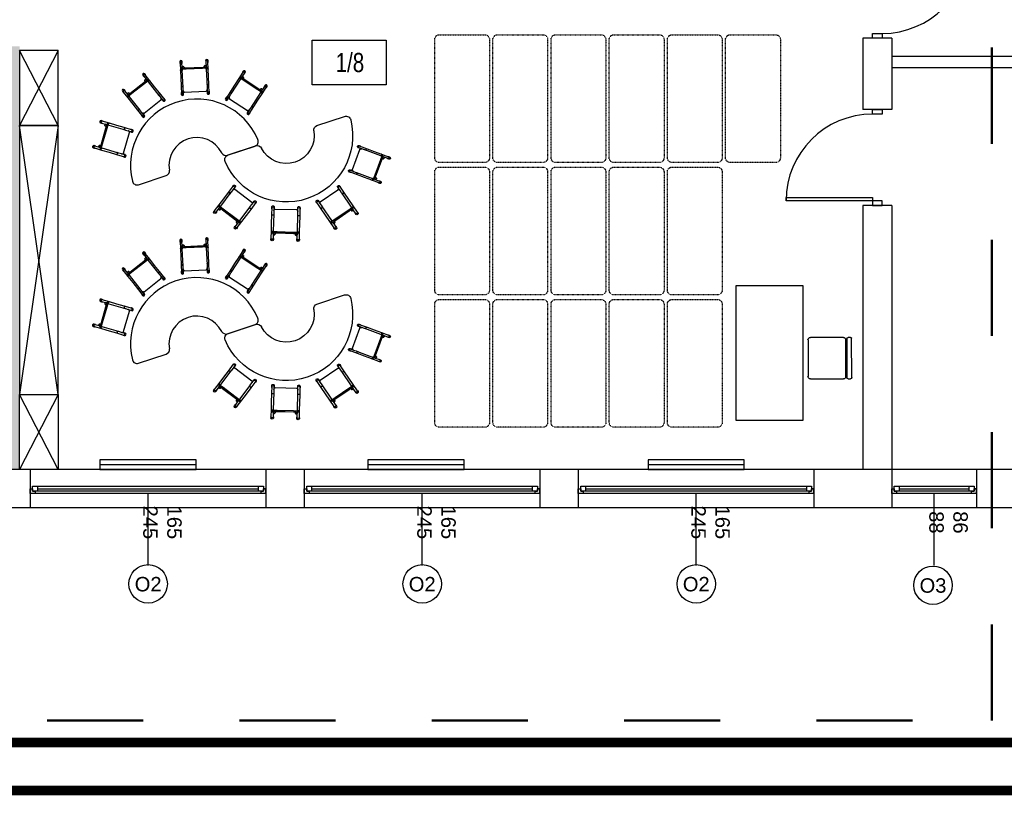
# Model space of a CAD drawing. Header units: millimetres. Extents: x 3698380 to 4312681, y 939872 to 1104488.
# Tile 10 of 93: x 3861445 to 3871685, y 1038441 to 1046509. Entities that reach past the tile are written whole.
import ezdxf
from ezdxf.enums import TextEntityAlignment as Align

# ---------------------------------------------------------------- set-up
doc = ezdxf.new("R2010")
doc.units = ezdxf.units.MM
doc.header["$LTSCALE"] = 10
for name, pattern in [('1', [2, 1, -1]), ('ACAD_ISO03W100', [30, 12, -18]), ('drobna przerywana', [0.4, 0.1, -0.1, 0.1, -0.1])]:
    doc.linetypes.add(name, pattern=pattern)
for name, color, linetype in [('__INST_opisy', 3, 'Continuous'), ('_wytyczne ele', 6, 'Continuous'), ('A_bloki', 252, 'Continuous'), ('A_kreskowanie', 8, 'Continuous'), ('A_opis_pom', 3, 'Continuous'), ('A_sc_istn', 252, 'Continuous'), ('A_wymiary', 1, 'Continuous')]:
    doc.layers.add(name, color=color, linetype=linetype)
doc.layers.add('HVAC_zakres_opracowania', color=1, linetype='1', lineweight=50)
doc.styles.get("Standard").update_dxf_attribs({"font": 'arial.ttf'})
doc.styles.add('Strzałki', font='ic-isocp.shx', dxfattribs={"width": 0.8})
doc.linetypes.add('TRACKS', pattern='A,0.15,[130,ltypeshp.shx,S=0.25,R=0,X=0,Y=0],0.15', length=0.3)

# ---------------------------------------------------------------- blocks, each defined once
blk = doc.blocks.new('*U462')
at = {"color": 252}
for p, q in [((-95, 20), (-100, 20)), ((-100, 15), (-97.5, 15)), ((-97.5, 15), (-97.5, 17.5)), ((-97.5, 17.5), (-95, 17.5)), ((-92.5, 17.5), (-97.5, 17.5)), ((-97.5, 17.5), (-97.5, 12.5)), ((-97.5, 12.5), (-92.5, 12.5)), ((-95, 17.5), (-95, 20)), ((140, 20), (-95, 20)), ((-92.5, 12.5), (-92.5, 17.5)), ((137.5, 17.5), (-92.5, 17.5)), ((-92.5, 15), (137.5, 15)), ((-92.5, 12.5), (137.5, 12.5)), ((-92.5, 12.5), (137.5, 12.5)), ((142.5, 17.5), (137.5, 17.5)), ((137.5, 17.5), (137.5, 12.5)), ((137.5, 12.5), (142.5, 12.5)), ((145, 20), (140, 20)), ((140, 20), (140, 17.5)), ((140, 17.5), (142.5, 17.5)), ((142.5, 17.5), (142.5, 15)), ((142.5, 12.5), (142.5, 17.5)), ((142.5, 15), (145, 15))]:
    blk.add_line(p, q, dxfattribs=at)
for points in [[(-100, 20), (-100, 15), (-97.5, 15)], [(145, 20), (145, 15), (142.5, 15)]]:
    blk.add_lwpolyline(points, dxfattribs=at)
blk = doc.blocks.new('*U338')
at = {"color": 252}
blk.add_lwpolyline([(75, 0), (0, 0)], dxfattribs=at)
for tag, p in [('S', (30, 5)), ('H', (30, -20))]:
    blk.add_attdef(tag, text='', height=15, dxfattribs=at).set_placement(p, align=Align.CENTER)
blk = doc.blocks.new('*U463')
at = {"color": 252}
for p, q in [((-16.5, 20), (-21.5, 20)), ((-21.5, 15), (-19, 15)), ((-19, 15), (-19, 17.5)), ((-19, 17.5), (-16.5, 17.5)), ((-14, 17.5), (-19, 17.5)), ((-19, 17.5), (-19, 12.5)), ((-19, 12.5), (-14, 12.5)), ((-16.5, 17.5), (-16.5, 20)), ((61.5, 20), (-16.5, 20)), ((-14, 12.5), (-14, 17.5)), ((59, 17.5), (-14, 17.5)), ((-14, 15), (59, 15)), ((-14, 12.5), (59, 12.5)), ((-14, 12.5), (59, 12.5)), ((64, 17.5), (59, 17.5)), ((59, 17.5), (59, 12.5)), ((59, 12.5), (64, 12.5)), ((66.5, 20), (61.5, 20)), ((61.5, 20), (61.5, 17.5)), ((61.5, 17.5), (64, 17.5)), ((64, 17.5), (64, 15)), ((64, 12.5), (64, 17.5)), ((64, 15), (66.5, 15))]:
    blk.add_line(p, q, dxfattribs=at)
for points in [[(-21.5, 20), (-21.5, 15), (-19, 15)], [(66.5, 20), (66.5, 15), (64, 15)]]:
    blk.add_lwpolyline(points, dxfattribs=at)
blk = doc.blocks.new('*U469')
at = {"color": 252}
for points in [[(35, 900), (35, 0), (0, 0), (0, 900)], [(-50, -100), (0, -100), (0, 0), (-50, 0)], [(950, 0), (950, -100), (900, -100), (900, 0)]]:
    blk.add_lwpolyline(points, close=True, dxfattribs=at)
blk.add_arc((0, 0), 900, 0, 90, dxfattribs=at)
blk = doc.blocks.new('Stolik banan - czerwony - wys_ 53 cm-1783507-0 PARTER')
at = {"layer": 'A_bloki'}
for p, q in [((-33.6, 69.2), (-63.8, 69.2)), ((63.8, 69.2), (33.6, 69.2))]:
    blk.add_line(p, q, dxfattribs=at)
for centre, radius, start, end in [((-63.8, 64.2), 5, 90, 184.4808), ((0, 69.2), 69, 184.4808, 355.5192), ((-33.6, 64.2), 5, 8.4565, 90), ((0, 69.2), 29, 188.4565, 351.5435), ((33.6, 64.2), 5, 90, 171.5435), ((63.8, 64.2), 5, 355.5192, 90)]:
    blk.add_arc(centre, radius, start, end, dxfattribs=at)
blk = doc.blocks.new('Krzesełko 38 cm - Czerwony-V99-0 PARTER')
at = {"layer": 'A_bloki'}
for p, q in [((-14.7, 7), (-14.7, 5.8)), ((-14.5, 5.8), (-14.5, -2)), ((-13.5, 0), (-8.5, 0)), ((-12.5, 1), (-12.5, 5.8)), ((-12.5, 1), (-12.5, 0)), ((-12.2, 5.8), (-12.2, 7)), ((-10.5, 0.1), (-10.5, 1)), ((10.5, 0.1), (-10.5, 0.1)), ((-8.5, 0), (8.5, 0)), ((8.5, 0), (13.5, 0)), ((10.5, 1), (10.5, 0.1)), ((12.3, 7), (12.3, 5.8)), ((12.5, 5.8), (12.5, 1)), ((12.5, 0), (12.5, 1)), ((14.5, -2), (14.5, 5.8)), ((14.8, 5.8), (14.8, 7)), ((-14.5, -2), (-14.5, -10)), ((-14.5, -10), (-14.5, -18)), ((-13.5, 0), (-13.5, -1)), ((-8.5, -1), (-13.5, -1)), ((-12.5, -2), (-12.5, -1)), ((-12.5, -1.1), (-12.5, -1.9)), ((-12.5, -19.8), (-12.5, -1.9)), ((8.5, -1), (-8.5, -1)), ((13.5, -1), (8.5, -1)), ((12.5, -1), (12.5, -2)), ((12.5, -1.9), (12.5, -1.1)), ((12.5, -1.9), (12.5, -19.8)), ((13.5, -1), (13.5, 0)), ((14.5, -10), (14.5, -2)), ((14.5, -18), (14.5, -10)), ((-14.5, -18), (-14.5, -26.9)), ((-12.5, -19.1), (-12.5, -18)), ((-12.5, -20), (-12.5, -19.8)), ((-12.5, -22.9), (-12.5, -20)), ((12.5, -18), (12.5, -19.1)), ((12.5, -19.8), (12.5, -20)), ((12.5, -20), (12.5, -22.9)), ((14.5, -26.9), (14.5, -18)), ((-14.7, -25.7), (-14.7, -26.9)), ((-12.5, -26.9), (-12.5, -22.9)), ((-12.2, -26.9), (-12.2, -25.7)), ((-11.1, -24.8), (11.1, -24.8)), ((12.3, -25.7), (12.3, -26.9)), ((12.5, -22.9), (12.5, -26.9)), ((14.8, -26.9), (14.8, -25.7))]:
    blk.add_line(p, q, dxfattribs=at)
at = {"layer": 'A_bloki', "flags": 128}
for points in [[(-12.5, -22.9), (-12.5, -23.3), (-12.3, -23.7), (-12.1, -24.1), (-11.8, -24.4), (-11.5, -24.7)], [(11.5, -24.7), (11.8, -24.4), (12.1, -24.1), (12.3, -23.7), (12.5, -23.3), (12.5, -22.9)]]:
    blk.add_lwpolyline(points, dxfattribs=at)
at = {"layer": 'A_bloki'}
for centre, radius, start, end in [((-11.5, 1), 1, 0, 180), ((-11.5, 1), 1, 135, 180), ((-11.5, 1), 1, 180, 255), ((-11.5, 1), 1, 180, 360), ((-11.5, 1), 1, 30, 120), ((-11.5, 1), 1, 300, 0), ((-11.5, 1), 1, 0, 15), ((11.5, 1), 1, 360, 180), ((11.5, 1), 1, 120, 180), ((11.5, 1), 1, 180, 240), ((11.5, 1), 1, 180, 360), ((11.5, 1), 1, 360, 105), ((11.5, 1), 1, 270, 360), ((-10.5, -1.9), 2, 155.582, 180), ((10.5, -1.9), 2, 0, 24.418)]:
    blk.add_arc(centre, radius, start, end, dxfattribs=at)
for centre, major_axis, start_param, end_param in [((-13.5, 7), (-1.25, 0), 3.141593, 6.283185), ((-13.5, 7), (1.25, 0), 3.141593, 3.403392), ((-13.5, 5.8), (1.25, 0), 0, 3.141593), ((-13.5, 5.8), (1.25, 0), 3.141593, 3.77396), ((-13.5, 5.8), (-1, 0), 3.141593, 6.283185), ((-13.5, 5.8), (1.25, 0), 5.650818, 6.283185), ((-13.5, 7), (-1.25, 0), 2.879793, 3.141593), ((13.5, 7), (-1.25, 0), 3.141593, 6.283185), ((13.5, 7), (1.25, 0), 3.141593, 3.403392), ((13.5, 5.8), (1.25, 0), 0, 3.141593), ((13.5, 5.8), (1.25, 0), 3.141593, 3.77396), ((13.5, 5.8), (-1, 0), 3.141593, 6.283185), ((13.5, 5.8), (1.25, 0), 5.650818, 6.283185), ((13.5, 7), (-1.25, 0), 2.879793, 3.141593), ((-13.5, -25.7), (1.25, 0), 2.509225, 3.141593), ((-13.5, -25.7), (1.25, 0), 3.141593, 6.283185), ((-13.5, -26.9), (-1.25, 0), 6.021386, 6.283185), ((-13.5, -26.9), (-1.25, 0), 0, 3.141593), ((-13.5, -25.7), (1.25, 0), 0, 0.632368), ((-13.5, -26.9), (1.25, 0), 0, 0.261799), ((13.5, -25.7), (1.25, 0), 2.509225, 3.141593), ((13.5, -25.7), (1.25, 0), 3.141593, 6.283185), ((13.5, -26.9), (-1.25, 0), 6.100199, 6.283185), ((13.5, -26.9), (-1.25, 0), 0, 3.141593), ((13.5, -25.7), (1.25, 0), 0, 0.632368), ((13.5, -26.9), (1.25, 0), 0, 0.261799)]:
    blk.add_ellipse(centre, major_axis=major_axis, ratio=0.970296, start_param=start_param, end_param=end_param, dxfattribs=at)
for points, knots in [([(-12.5, 1), (-12.5, 1.1), (-12.5, 1.2), (-12.4, 1.4), (-12.4, 1.5), (-12.3, 1.6), (-12.3, 1.6), (-12.2, 1.7), (-12.2, 1.7)], [0, 0, 0, 0, 0.0833333, 0.125, 0.1666667, 0.1875, 0.2083333, 0.25, 0.25, 0.25, 0.25]), ([(-11.8, 0), (-11.8, 0), (-11.9, 0.1), (-12, 0.1), (-12.1, 0.2), (-12.2, 0.2), (-12.2, 0.3), (-12.3, 0.4), (-12.4, 0.5), (-12.4, 0.6), (-12.4, 0.6), (-12.5, 0.8), (-12.5, 0.9), (-12.5, 1)], [0.5833333, 0.5833333, 0.5833333, 0.5833333, 0.625, 0.6666667, 0.7083333, 0.7291667, 0.75, 0.7916667, 0.8333333, 0.8541667, 0.875, 0.9166667, 1, 1, 1, 1]), ([(-12, 1.9), (-12, 1.9), (-11.9, 1.9), (-11.7, 2), (-11.5, 2), (-11.3, 2), (-11.1, 1.9), (-11, 1.9), (-11, 1.9)], [0.3333333, 0.3333333, 0.3333333, 0.3333333, 0.375, 0.4166667, 0.5, 0.5833333, 0.625, 0.6666667, 0.6666667, 0.6666667, 0.6666667]), ([(-10.5, 1), (-10.5, 0.9), (-10.5, 0.8), (-10.6, 0.6), (-10.6, 0.5), (-10.7, 0.4), (-10.7, 0.4), (-10.8, 0.3), (-10.8, 0.2), (-10.9, 0.2), (-11, 0.2), (-11, 0.1)], [0, 0, 0, 0, 0.0833333, 0.125, 0.1666667, 0.1875, 0.2083333, 0.25, 0.2708333, 0.2916667, 0.3333333, 0.3333333, 0.3333333, 0.3333333]), ([(10.5, 1), (10.5, 1.1), (10.5, 1.2), (10.6, 1.4), (10.6, 1.5), (10.7, 1.6), (10.7, 1.6), (10.8, 1.7), (10.8, 1.8), (10.9, 1.8), (11, 1.8), (11, 1.9)], [0, 0, 0, 0, 0.0833333, 0.125, 0.1666667, 0.1875, 0.2083333, 0.25, 0.2708333, 0.2916667, 0.3333333, 0.3333333, 0.3333333, 0.3333333]), ([(11, 0.1), (11, 0.2), (10.9, 0.2), (10.8, 0.2), (10.8, 0.3), (10.7, 0.4), (10.6, 0.5), (10.6, 0.6), (10.6, 0.6), (10.5, 0.8), (10.5, 0.9), (10.5, 1)], [0.6666667, 0.6666667, 0.6666667, 0.6666667, 0.7083333, 0.7291667, 0.75, 0.7916667, 0.8333333, 0.8541667, 0.875, 0.9166667, 1, 1, 1, 1]), ([(11.1, 0), (11, 0), (10.8, 0.1), (10.6, 0.1), (10.5, 0.1)], [0.4285714, 0.4285714, 0.4285714, 0.4285714, 0.5714286, 1, 1, 1, 1]), ([(11.5, 2), (11.6, 2), (11.7, 2), (11.9, 1.9), (12, 1.9), (12, 1.9)], [0.5, 0.5, 0.5, 0.5, 0.5833333, 0.625, 0.6666667, 0.6666667, 0.6666667, 0.6666667]), ([(12.5, 1), (12.5, 0.9), (12.5, 0.8), (12.4, 0.6), (12.4, 0.5), (12.3, 0.4), (12.3, 0.4), (12.2, 0.3), (12.2, 0.2), (12.1, 0.2), (12, 0.1), (11.9, 0.1), (11.7, 0), (11.6, 0), (11.5, 0)], [0, 0, 0, 0, 0.0833333, 0.125, 0.1666667, 0.1875, 0.2083333, 0.25, 0.2708333, 0.2916667, 0.3333333, 0.375, 0.4166667, 0.5, 0.5, 0.5, 0.5]), ([(12.2, 1.7), (12.2, 1.7), (12.3, 1.6), (12.4, 1.5), (12.4, 1.4), (12.4, 1.4), (12.5, 1.2), (12.5, 1.1), (12.5, 1)], [0.75, 0.75, 0.75, 0.75, 0.7916667, 0.8333333, 0.8541667, 0.875, 0.9166667, 1, 1, 1, 1]), ([(-14.5, -2), (-14.5, -1.9), (-14.5, -1.8), (-14.4, -1.7), (-14.4, -1.6), (-14.3, -1.5), (-14.2, -1.4), (-14.1, -1.3), (-14, -1.3), (-13.8, -1.2), (-13.5, -1.2), (-13.2, -1.2), (-13, -1.3), (-12.9, -1.3), (-12.8, -1.4), (-12.7, -1.5), (-12.6, -1.6), (-12.6, -1.7), (-12.5, -1.8), (-12.5, -1.9), (-12.5, -2)], [0, 0, 0, 0, 0.083333, 0.125, 0.166667, 0.208333, 0.25, 0.291667, 0.333333, 0.416667, 0.5, 0.583333, 0.666667, 0.708333, 0.75, 0.791667, 0.833333, 0.875, 0.916667, 1, 1, 1, 1]), ([(12.5, -2), (12.5, -1.9), (12.5, -1.8), (12.6, -1.7), (12.6, -1.6), (12.7, -1.5), (12.8, -1.4), (12.9, -1.3), (13, -1.3), (13.2, -1.2), (13.5, -1.2), (13.8, -1.2), (14, -1.3), (14.1, -1.3), (14.2, -1.4), (14.3, -1.5), (14.4, -1.6), (14.4, -1.7), (14.5, -1.8), (14.5, -1.9), (14.5, -2)], [0, 0, 0, 0, 0.083333, 0.125, 0.166667, 0.208333, 0.25, 0.291667, 0.333333, 0.416667, 0.5, 0.583333, 0.666667, 0.708333, 0.75, 0.791667, 0.833333, 0.875, 0.916667, 1, 1, 1, 1]), ([(-14.5, -18), (-14.5, -18), (-14.5, -18.1), (-14.4, -18.3), (-14.4, -18.4), (-14.3, -18.4), (-14.2, -18.5), (-14.1, -18.6), (-14, -18.7), (-13.8, -18.7), (-13.5, -18.8), (-13.2, -18.7), (-13, -18.7), (-12.9, -18.6), (-12.8, -18.5), (-12.7, -18.4), (-12.6, -18.4), (-12.6, -18.3), (-12.5, -18.1), (-12.5, -18), (-12.5, -18)], [0, 0, 0, 0, 0.083333, 0.125, 0.166667, 0.208333, 0.25, 0.291667, 0.333333, 0.416667, 0.5, 0.583333, 0.666667, 0.708333, 0.75, 0.791667, 0.833333, 0.875, 0.916667, 1, 1, 1, 1]), ([(12.5, -18), (12.5, -18), (12.5, -18.1), (12.6, -18.3), (12.6, -18.4), (12.7, -18.4), (12.8, -18.5), (12.9, -18.6), (13, -18.7), (13.2, -18.7), (13.5, -18.8), (13.8, -18.7), (14, -18.7), (14.1, -18.6), (14.2, -18.5), (14.3, -18.4), (14.4, -18.4), (14.4, -18.3), (14.5, -18.1), (14.5, -18), (14.5, -18)], [0, 0, 0, 0, 0.083333, 0.125, 0.166667, 0.208333, 0.25, 0.291667, 0.333333, 0.416667, 0.5, 0.583333, 0.666667, 0.708333, 0.75, 0.791667, 0.833333, 0.875, 0.916667, 1, 1, 1, 1]), ([(-11.6, -24.6), (-11.6, -24.6), (-11.6, -24.6), (-11.6, -24.6), (-11.6, -24.6), (-11.6, -24.6), (-11.6, -24.6), (-11.7, -24.6), (-11.7, -24.5), (-11.7, -24.5), (-11.7, -24.5), (-11.7, -24.5), (-11.7, -24.5), (-11.7, -24.5), (-11.8, -24.5), (-11.8, -24.5), (-11.8, -24.4), (-11.9, -24.4), (-11.9, -24.3), (-11.9, -24.3), (-12, -24.3)], [0, 0, 0, 0, 0.071429, 0.107143, 0.142857, 0.178571, 0.214286, 0.25, 0.285714, 0.321429, 0.357143, 0.392857, 0.428571, 0.464286, 0.5, 0.571429, 0.642857, 0.714286, 0.857143, 1, 1, 1, 1]), ([(-11.5, -24.7), (-11.5, -24.7), (-11.4, -24.7), (-11.4, -24.7), (-11.4, -24.7), (-11.3, -24.7), (-11.3, -24.7), (-11.3, -24.7), (-11.3, -24.8), (-11.3, -24.8), (-11.3, -24.8), (-11.2, -24.8), (-11.2, -24.8), (-11.2, -24.8), (-11.2, -24.8), (-11.2, -24.8), (-11.2, -24.8), (-11.2, -24.8), (-11.1, -24.8), (-11.1, -24.8), (-11.1, -24.8), (-11.1, -24.8), (-11.1, -24.8)], [0, 0, 0, 0, 0.1428571, 0.2142857, 0.25, 0.2857143, 0.3214286, 0.3571429, 0.3928571, 0.4285714, 0.4642857, 0.5, 0.5357143, 0.5714286, 0.6071429, 0.6428571, 0.6785714, 0.7142857, 0.75, 0.7857143, 0.8214286, 0.8571429, 0.8571429, 0.8571429, 0.8571429]), ([(11.1, -24.8), (11.1, -24.8), (11.1, -24.8), (11.1, -24.8), (11.1, -24.8), (11.2, -24.8), (11.2, -24.8), (11.2, -24.8), (11.2, -24.8), (11.2, -24.8), (11.2, -24.8), (11.2, -24.8), (11.3, -24.8), (11.3, -24.8), (11.3, -24.8), (11.3, -24.7), (11.3, -24.7), (11.3, -24.7), (11.4, -24.7), (11.4, -24.7), (11.4, -24.7), (11.5, -24.7), (11.5, -24.7)], [0.1428571, 0.1428571, 0.1428571, 0.1428571, 0.1785714, 0.2142857, 0.25, 0.2857143, 0.3214286, 0.3571429, 0.3928571, 0.4285714, 0.4642857, 0.5, 0.5357143, 0.5714286, 0.6071429, 0.6428571, 0.6785714, 0.7142857, 0.75, 0.7857143, 0.8571429, 1, 1, 1, 1]), ([(12, -24.3), (11.9, -24.3), (11.9, -24.3), (11.9, -24.4), (11.8, -24.4), (11.8, -24.5), (11.8, -24.5), (11.7, -24.5), (11.7, -24.5), (11.7, -24.5), (11.7, -24.5), (11.7, -24.5), (11.7, -24.5), (11.7, -24.6), (11.6, -24.6), (11.6, -24.6), (11.6, -24.6), (11.6, -24.6), (11.6, -24.6), (11.6, -24.6), (11.6, -24.6)], [0, 0, 0, 0, 0.142857, 0.285714, 0.357143, 0.428571, 0.5, 0.535714, 0.571429, 0.607143, 0.642857, 0.678571, 0.714286, 0.75, 0.785714, 0.821429, 0.857143, 0.892857, 0.928571, 1, 1, 1, 1])]:
    blk.add_open_spline(points, degree=3, knots=knots, dxfattribs=at)
for points in [[(-10.5, 0.1), (-10.5, 0.1), (-10.6, 0.1), (-10.8, 0.1), (-10.9, 0.1), (-11, 0), (-11.1, 0)], [(-10.8, 1.7), (-10.8, 1.7), (-10.7, 1.6), (-10.7, 1.5), (-10.6, 1.5)], [(-10.5, 1.3), (-10.5, 1.2), (-10.5, 1.1), (-10.5, 1)]]:
    blk.add_open_spline(points, degree=3, dxfattribs=at)
blk = doc.blocks.new('Krzesło Breuera - Krzesło Breuera-V3-1 PIĘTRO')
at = {"layer": 'A_bloki'}
for p, q in [((-20.3, 21.3), (20.3, 21.3)), ((-21.6, 17.6), (-21.6, 20.1)), ((-21.6, -21.6), (-21.6, 12.7)), ((20.3, 16.3), (-20.3, 16.3)), ((-19.1, 15.2), (19, 15.2)), ((21.6, 20.1), (21.6, 17.6)), ((21.6, 12.7), (21.6, -21.6)), ((19, -24.1), (-19.1, -24.1))]:
    blk.add_line(p, q, dxfattribs=at)
for centre, radius, start, end in [((-20.3, 20.1), 1.27, 90, 180), ((20.3, 20.1), 1.27, 0, 90), ((-20.3, 17.6), 1.27, 180, 270), ((-19.1, 12.7), 2.54, 90, 180), ((19, 12.7), 2.54, 0, 90), ((20.3, 17.6), 1.27, 270, 0), ((-19.1, -21.6), 2.54, 180, 270), ((19, -21.6), 2.54, 270, 0)]:
    blk.add_arc(centre, radius, start, end, dxfattribs=at)
blk = doc.blocks.new('CFU')
at = {"layer": 'A_bloki'}
for p, q in [((64156, -676318), (64556, -675538)), ((64156, -675538), (64556, -676318))]:
    blk.add_line(p, q, dxfattribs=at)
blk.add_lwpolyline([(64556, -676318), (64156, -676318), (64156, -675538), (64556, -675538)], close=True, dxfattribs=at)
blk = doc.blocks.new('NJIOVGYGV')
at = {"layer": 'A_bloki'}
for p, q in [((64156, -679118), (64556, -676318)), ((64156, -676318), (64556, -679118))]:
    blk.add_line(p, q, dxfattribs=at)
blk.add_lwpolyline([(64156, -676318), (64556, -676318), (64556, -679118), (64156, -679118)], close=True, dxfattribs=at)
blk = doc.blocks.new('gvjgvy')
at = {"layer": 'A_bloki', "linetype": 'drobna przerywana'}
for p, q in [((192734, -595318), (192734, -595788)), ((194014, -595268), (192784, -595268)), ((194064, -595788), (194064, -595318)), ((192784, -595838), (194014, -595838))]:
    blk.add_line(p, q, dxfattribs=at)
for centre, start, end in [((192784, -595318), 90, 180), ((194014, -595318), 0, 90), ((192784, -595788), 180, 270), ((194014, -595788), 270, 0)]:
    blk.add_arc(centre, 50, start, end, dxfattribs=at)
blk = doc.blocks.new('d')
at = {"layer": 'A_kreskowanie', "ltscale": 2}
h = blk.add_hatch(color=252, dxfattribs=at)
h.dxf.hatch_style = 1
h.paths.add_polyline_path([(3731432.76, 791007.02), (3731312.76, 791007.02), (3731312.76, 789647.02), (3731432.76, 789647.02)])
h.paths.add_polyline_path([(3732874.74, 789327.02), (3732874.74, 789347.02), (3731432.76, 789347.02), (3731432.76, 789227.02), (3732874.74, 789227.02)])
h.paths.add_polyline_path([(3732754.74, 789227.02), (3732634.74, 789227.02), (3732634.74, 789127.02), (3732754.74, 789127.02)])
h.paths.add_polyline_path([(3734281.53, 789347.02), (3733874.74, 789347.02), (3733874.74, 789227.02), (3734281.53, 789227.02)])
h.paths.add_polyline_path([(3734161.53, 791007.02), (3734041.53, 791007.02), (3734041.53, 790927.02), (3734041.53, 790357.02), (3734041.53, 789347.02), (3734161.53, 789347.02)])
h.paths.add_polyline_path([(3736381.9, 791007.02), (3736261.9, 791007.02), (3736261.9, 789347.02), (3735463.65, 789347.02), (3735314.74, 789347.02), (3735314.74, 789227.02), (3736381.9, 789227.02)])
h.paths.add_polyline_path([(3735583.65, 789227.02), (3735463.65, 789227.02), (3735463.65, 787727.02), (3735583.65, 787727.02)])
h.paths.add_polyline_path([(3732754.74, 788122.56), (3732634.74, 788122.56), (3732634.74, 787727.02), (3732754.74, 787727.02)])
h.paths.add_polyline_path([(3731432.76, 789527.02), (3731312.76, 789527.02), (3731312.76, 787727.02), (3731432.76, 787727.02)])
h.paths.add_polyline_path([(3730049.12, 787727.02), (3729235.08, 787727.02), (3729235.08, 787627.02), (3729285.08, 787627.02), (3729285.08, 787527.02, 0.02784244), (3729290.65, 787427.02), (3730049.12, 787427.02)])
h.paths.add_polyline_path([(3729285.08, 787527.02), (3729235.08, 787527.02), (3729235.08, 787427.02), (3729290.65, 787427.02, -0.02784244)], flags=17)
h.paths.add_polyline_path([(3729285.08, 787627.02), (3729235.08, 787627.02), (3729235.08, 787527.02), (3729285.08, 787527.02)], flags=17)
h.paths.add_polyline_path([(3729114.74, 784607.02), (3728714.74, 784607.02), (3728714.74, 783607.02), (3729114.74, 783607.02)])
h.paths.add_polyline_path([(3729220.66, 783607.02), (3729114.74, 783607.02), (3729114.74, 783487.02), (3729220.66, 783487.02)])
h.paths.add_polyline_path([(3729309.74, 783607.02), (3729220.66, 783607.02), (3729220.66, 783487.02), (3729309.74, 783487.02)])
h.paths.add_polyline_path([(3732204.74, 783607.02), (3730709.74, 783607.02), (3730709.74, 783487.02), (3732204.74, 783487.02)])
h.paths.add_polyline_path([(3732324.74, 783707.02), (3732204.74, 783707.02), (3732204.74, 781627.02), (3732324.74, 781627.02)])
h.paths.add_polyline_path([(3735344.74, 786027.02), (3735224.74, 786027.02), (3732324.74, 786027.02), (3732324.74, 785907.02), (3735224.74, 785907.02), (3735224.74, 781627.02), (3735344.74, 781627.02)])
h.paths.add_polyline_path([(3744114.74, 791127.02), (3735314.74, 791127.02), (3735314.74, 791007.02), (3744114.74, 791007.02)])
h.paths.add_polyline_path([(3740100.05, 791007.02), (3739980.05, 791007.02), (3739980.05, 787727.02), (3740100.05, 787727.02)])
h.paths.add_polyline_path([(3742214.74, 791007.02), (3742094.74, 791007.02), (3742094.74, 787727.02), (3742214.74, 787727.02)])
h.paths.add_polyline_path([(3727024.74, 793327.02), (3726904.74, 793327.02), (3726904.74, 789127.02), (3727024.74, 789127.02)])
at = {"layer": 'A_bloki', "color": 252}
blk.add_lwpolyline([(3742792.66, 783538.99), (3742792.66, 782138.99), (3743492.66, 782138.99), (3743492.66, 783538.99)], close=True, dxfattribs=at)
at = {"layer": 'A_opis_pom', "color": 252, "ltscale": 2}
blk.add_lwpolyline([(3738386.19, 786094.11), (3739155.12, 786094.11), (3739155.12, 785628.68), (3738386.19, 785628.68)], close=True, dxfattribs=at)
at = {"layer": 'A_sc_istn', "color": 252}
for points in [[(3744114.74, 786112.59), (3744114.74, 785372.8)], [(3744414.74, 786112.59), (3744114.74, 786112.59)], [(3744414.74, 786112.59), (3744414.74, 785372.8)], [(3744414.74, 785927.02), (3746834.74, 785927.02)], [(3744414.74, 785807.02), (3746834.74, 785807.02)], [(3744414.74, 785372.8), (3744114.74, 785372.8)], [(3744114.74, 784372.8), (3744114.74, 781627.02)], [(3744414.74, 784372.8), (3744114.74, 784372.8)], [(3744414.74, 784372.8), (3744414.74, 781627.02)], [(3748199.74, 781627.02), (3730709.74, 781627.02)], [(3735454.74, 781627.02), (3735454.74, 781227.02)], [(3737904.74, 781627.02), (3737904.74, 781227.02)], [(3738304.74, 781627.02), (3738304.74, 781227.02)], [(3740754.74, 781627.02), (3740754.74, 781227.02)], [(3741154.74, 781627.02), (3741154.74, 781227.02)], [(3743604.74, 781627.02), (3743604.74, 781227.02)], [(3744414.74, 781627.02), (3744414.74, 781227.02)], [(3745294.74, 781627.02), (3745294.74, 781227.02)], [(3748199.74, 781227.02), (3730709.74, 781227.02)]]:
    blk.add_lwpolyline(points, dxfattribs=at)
for points in [[(3744214.74, 785372.8), (3744314.74, 785372.8), (3744314.74, 785322.8), (3744214.74, 785322.8)], [(3743314.74, 784457.8), (3744214.74, 784457.8), (3744214.74, 784422.8), (3743314.74, 784422.8)], [(3744314.74, 784372.8), (3744314.74, 784422.8), (3744214.74, 784422.8), (3744214.74, 784372.8)], [(3737179.74, 781727.02), (3736179.74, 781727.02), (3736179.74, 781627.02), (3737179.74, 781627.02)], [(3739966.9, 781727.02), (3738966.9, 781727.02), (3738966.9, 781627.02), (3739966.9, 781627.02)], [(3742879.74, 781727.02), (3741879.74, 781727.02), (3741879.74, 781627.02), (3742879.74, 781627.02)]]:
    blk.add_lwpolyline(points, close=True, dxfattribs=at)
at = {"layer": 'A_sc_istn', "color": 252, "linetype": 'TRACKS', "ltscale": 20}
for points in [[(3737179.74, 781677.02), (3736179.74, 781677.02)], [(3739966.9, 781677.02), (3738966.9, 781677.02)], [(3742879.74, 781677.02), (3741879.74, 781677.02)]]:
    blk.add_lwpolyline(points, dxfattribs=at)
at = {"layer": 'A_sc_istn', "color": 252}
for centre in [(3736681.05, 780437.26), (3739531.05, 780437.26), (3742381.05, 780437.26), (3744843.11, 780423.26)]:
    blk.add_circle(centre, 200, dxfattribs=at)
blk.add_arc((3744214.74, 784422.8), 900, 90, 180, dxfattribs=at)
at = {"layer": 'A_bloki', "color": 252, "xscale": -1, "rotation": 270}
for p in [(4335498.8, 592085.88), (4336103.8, 592085.88), (4336708.8, 592085.88), (4337313.8, 592085.88), (4337918.8, 592085.88), (4338523.8, 592085.88), (4335498.8, 590708.94), (4336103.8, 590708.94), (4336708.8, 590708.94), (4337313.8, 590708.94), (4337918.8, 590708.94), (4335498.8, 589332), (4336103.8, 589332), (4336708.8, 589332), (4337313.8, 589332), (4337918.8, 589332)]:
    blk.add_blockref('gvjgvy', p, dxfattribs=at)
at = {"layer": 'A_bloki', "color": 252, "xscale": -1}
for name in ['CFU', 'NJIOVGYGV']:
    blk.add_blockref(name, (3799900.25, 1461524.98), dxfattribs=at)
at = {"layer": 'A_bloki', "color": 252}
for name, p, xscale, yscale, zscale, rotation in [('Krzesełko 38 cm - Czerwony-V99-0 PARTER', (3737159.85, 785804.59), 10, 10, 10, 2.530423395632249), ('Krzesełko 38 cm - Czerwony-V99-0 PARTER', (3736572.68, 785597.06), 9.999999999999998, 9.999999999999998, 9.999999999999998, 38.18098036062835), ('Krzesełko 38 cm - Czerwony-V99-0 PARTER', (3737755.4, 785631.12), 10, 10, 10, 327.0319375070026), ('Stolik banan - czerwony - wys_ 53 cm-1783507-0 PARTER', (3736969.19, 785447.3), 10.00000000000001, 10.00000000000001, 10.00000000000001, 198.3487556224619), ('Stolik banan - czerwony - wys_ 53 cm-1783507-0 PARTER', (3738335.71, 784442.52), -9.999999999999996, 9.999999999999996, 9.999999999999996, 18.34875562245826), ('Krzesełko 38 cm - Czerwony-V99-0 PARTER', (3736218.61, 785094.51), 9.999999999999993, 9.999999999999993, 9.999999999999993, 73.72347286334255), ('Krzesełko 38 cm - Czerwony-V99-0 PARTER', (3739075.93, 784764.96), -10.00000000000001, 10.00000000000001, 10.00000000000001, 249.6655737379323), ('Krzesełko 38 cm - Czerwony-V99-0 PARTER', (3737523.06, 784276.85), -10, 10, 10, 142.9740383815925), ('Krzesełko 38 cm - Czerwony-V99-0 PARTER', (3738702.09, 784269.98), -9.999999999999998, 9.999999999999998, 9.999999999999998, 214.1670878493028), ('Krzesełko 38 cm - Czerwony-V99-0 PARTER', (3738107.27, 784085.48), -9.999999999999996, 9.999999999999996, 9.999999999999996, 178.5165308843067), ('Krzesełko 38 cm - Czerwony-V99-0 PARTER', (3737159.85, 783947.1), 10, 10, 10, 2.530423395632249), ('Krzesełko 38 cm - Czerwony-V99-0 PARTER', (3736572.68, 783739.57), 9.999999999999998, 9.999999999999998, 9.999999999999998, 38.18098036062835), ('Krzesełko 38 cm - Czerwony-V99-0 PARTER', (3737755.4, 783773.63), 10, 10, 10, 327.0319375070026), ('Stolik banan - czerwony - wys_ 53 cm-1783507-0 PARTER', (3736969.19, 783589.81), 10.00000000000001, 10.00000000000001, 10.00000000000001, 198.3487556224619), ('Stolik banan - czerwony - wys_ 53 cm-1783507-0 PARTER', (3738335.71, 782585.02), -9.999999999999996, 9.999999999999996, 9.999999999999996, 18.34875562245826), ('Krzesełko 38 cm - Czerwony-V99-0 PARTER', (3736218.61, 783237.01), 9.999999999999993, 9.999999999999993, 9.999999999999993, 73.72347286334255), ('Krzesełko 38 cm - Czerwony-V99-0 PARTER', (3739075.93, 782907.47), -10.00000000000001, 10.00000000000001, 10.00000000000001, 249.6655737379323), ('Krzesło Breuera - Krzesło Breuera-V3-1 PIĘTRO', (3743784.35, 782785.68), -10, 10, 10, 270.0242200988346), ('Krzesełko 38 cm - Czerwony-V99-0 PARTER', (3737523.06, 782419.36), -10, 10, 10, 142.9740383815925), ('Krzesełko 38 cm - Czerwony-V99-0 PARTER', (3738702.09, 782412.49), -9.999999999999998, 9.999999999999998, 9.999999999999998, 214.1670878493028), ('Krzesełko 38 cm - Czerwony-V99-0 PARTER', (3738107.27, 782227.99), -9.999999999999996, 9.999999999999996, 9.999999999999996, 178.5165308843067)]:
    blk.add_blockref(name, p, dxfattribs=dict(at, xscale=xscale, yscale=yscale, zscale=zscale, rotation=rotation))
at = {"layer": 'A_bloki', "color": 252, "rotation": 180}
blk.add_blockref('CFU', (3799900.25, 106089.06), dxfattribs=at)
at = {"layer": 'A_sc_istn', "color": 252, "rotation": 270}
blk.add_blockref('*U469', (3744314.74, 787062.59), dxfattribs=at)
at = {"layer": 'A_sc_istn', "color": 252, "xscale": -10, "yscale": 10, "zscale": 10, "rotation": 180}
for name, p in [('*U462', (3736454.74, 781576.99)), ('*U462', (3739304.74, 781576.99)), ('*U462', (3742154.74, 781576.99)), ('*U463', (3744629.74, 781576.99))]:
    blk.add_blockref(name, p, dxfattribs=at)
at = {"layer": 'A_sc_istn', "color": 252, "linetype": 'ACAD_ISO03W100'}
ref = blk.add_blockref('*U338', (3736679.74, 781377), dxfattribs=dict(at, xscale=-10, yscale=10, zscale=10, rotation=90))
ref.add_attrib('S', '245', dxfattribs={"layer": '0', "color": 252, "height": 150, "rotation": 270}).set_placement((3736629.74, 781077), align=Align.CENTER)
ref.add_attrib('H', '165', dxfattribs={"layer": '0', "color": 252, "height": 150, "rotation": 270}).set_placement((3736879.74, 781077), align=Align.CENTER)
ref = blk.add_blockref('*U338', (3739529.74, 781377), dxfattribs=dict(at, xscale=-10, yscale=10, zscale=10, rotation=90))
ref.add_attrib('S', '245', dxfattribs={"layer": '0', "color": 252, "height": 150, "rotation": 270}).set_placement((3739479.74, 781077), align=Align.CENTER)
ref.add_attrib('H', '165', dxfattribs={"layer": '0', "color": 252, "height": 150, "rotation": 270}).set_placement((3739729.74, 781077), align=Align.CENTER)
ref = blk.add_blockref('*U338', (3742379.74, 781377), dxfattribs=dict(at, xscale=-10, yscale=10, zscale=10, rotation=90))
ref.add_attrib('S', '245', dxfattribs={"layer": '0', "color": 252, "height": 150, "rotation": 270}).set_placement((3742329.74, 781077), align=Align.CENTER)
ref.add_attrib('H', '165', dxfattribs={"layer": '0', "color": 252, "height": 150, "rotation": 270}).set_placement((3742579.74, 781077), align=Align.CENTER)
ref = blk.add_blockref('*U338', (3744854.74, 781377), dxfattribs=dict(at, xscale=-10, yscale=10, zscale=10, rotation=90))
ref.add_attrib('S', '88', dxfattribs={"layer": '0', "color": 252, "height": 150, "rotation": 270}).set_placement((3744804.74, 781077), align=Align.CENTER)
ref.add_attrib('H', '86', dxfattribs={"layer": '0', "color": 252, "height": 150, "rotation": 270}).set_placement((3745054.74, 781077), align=Align.CENTER)
at = {"layer": 'A_sc_istn', "color": 252, "char_height": 300, "attachment_point": 7}
for s, insert in [('{\\H0.5x;O2}', (3736541.34, 780357.3)), ('{\\H0.5x;O2}', (3739391.34, 780357.3)), ('{\\H0.5x;O2}', (3742241.34, 780357.3)), ('{\\H0.5x;O3}', (3744703.4, 780343.3))]:
    blk.add_mtext_dynamic_manual_height_columns(s, width=232.5953, gutter_width=12.5, heights=[0], dxfattribs=dict(at, insert=insert))
at = {"layer": 'A_opis_pom', "color": 252, "insert": (3738779.18, 785858.94), "char_height": 200, "attachment_point": 5, "style": 'Strzałki', "bg_fill": 3, "box_fill_scale": 1.2, "bg_fill_color": 256, "bg_fill_transparency": 10554628}
blk.add_mtext('1/8', dxfattribs=at)
blk = doc.blocks.new('A$C77EF4F1D')
at = {"layer": 'HVAC_zakres_opracowania', "color": 2, "ltscale": 100}
for p, q in [((16739, -14311), (16739, 1835)), ((-1085, -14311), (16739, -14311))]:
    blk.add_line(p, q, dxfattribs=at)

msp = doc.modelspace()

# ---------------------------------------------------------------- block references
at = {"layer": 'A_wymiary'}
msp.add_blockref('d', (126100, 260203), dxfattribs=at)

# ---------------------------------------------------------------- next in the draw order: linework, layer by layer
at = {"layer": '__INST_opisy', "ltscale": 2, "const_width": 100}
msp.add_lwpolyline([(3844474, 1068191), (3886474, 1068191), (3886474, 1038491), (3844474, 1038491), (3844474, 1068191)], dxfattribs=at)
msp.add_lwpolyline([(3844974, 1067691), (3885974, 1067691), (3885974, 1038991), (3844974, 1038991)], close=True, dxfattribs=at)

# ---------------------------------------------------------------- next in the draw order: block references
at = {"layer": '_wytyczne ele', "color": 2, "ltscale": 2}
msp.add_blockref('A$C77EF4F1D', (3854815, 1053530), dxfattribs=at)

doc.saveas('drawing.dxf')
